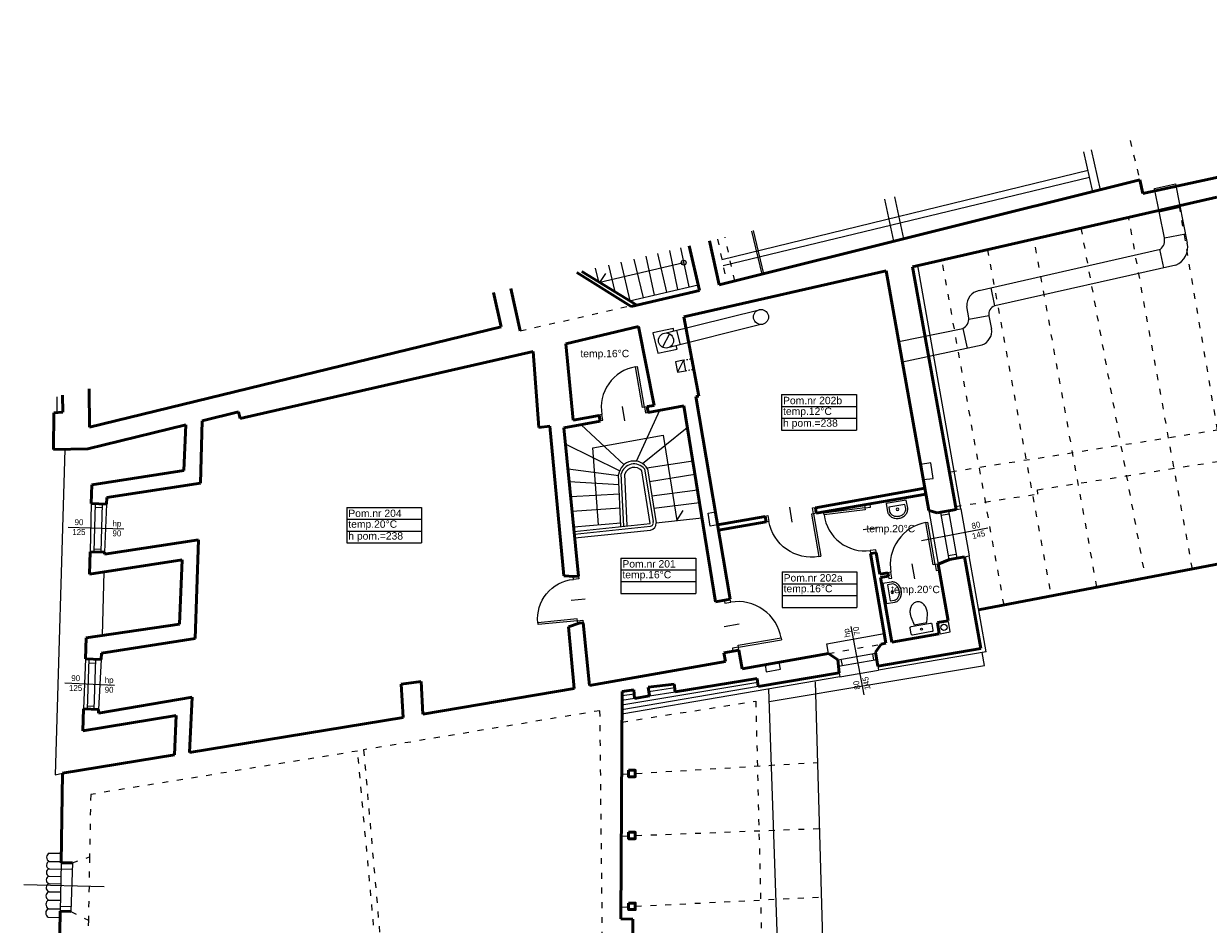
# Model space of a CAD drawing. Header units: millimetres. Extents: x -127811 to -59050, y -244477 to -114521.
# Tile 15 of 16: x -65142 to -62734, y -116352 to -114521. Entities that reach past the tile are written whole.
import ezdxf

# ---------------------------------------------------------------- set-up
doc = ezdxf.new("R2010")
doc.units = ezdxf.units.MM
doc.header["$MEASUREMENT"] = 0
doc.linetypes.add('XREF$0$ACAD_ISO03W100', pattern=[30, 12, -18])
doc.layers.add('XREF', color=8, linetype='Continuous')
for name, color, linetype, lineweight in [('XREF$0$arch C', 8, 'Continuous', 13), ('XREF$0$arch drzwi', 8, 'Continuous', 13), ('XREF$0$arch N', 8, 'XREF$0$ACAD_ISO03W100', 13), ('XREF$0$arch P', 8, 'Continuous', 50), ('XREF$0$opis', 8, 'Continuous', 0), ('XREF$0$opis - pomieszczenia', 8, 'Continuous', 0), ('XREF$0$wyposażenie - kuchnia łazienka', 8, 'Continuous', 0)]:
    doc.layers.add(name, color=color, linetype=linetype, lineweight=lineweight)
doc.styles.add('XREF$0$AB arial', font='arial.ttf')
doc.styles.add('XREF$0$Standard', font='txt')

# ---------------------------------------------------------------- blocks, each defined once
blk = doc.blocks.new('XREF$0$A$C5C5B553C')
at = {"layer": 'XREF$0$arch drzwi', "color": 0}
for p, q in [((0, 0), (0, -12)), ((6, 0), (0, 0)), ((6, -12), (6, 0)), ((51, 9), (51, -21)), ((96, 0), (96, -12)), ((102, 0), (96, 0)), ((102, -12), (102, 0)), ((0, -12), (6, -12)), ((6, -12), (6, -97.9)), ((6, -12), (10, -12)), ((10, -12), (10, -98)), ((96, -12), (102, -12)), ((10, -98), (6, -98))]:
    blk.add_line(p, q, dxfattribs=at)
blk.add_arc((10, -12), 86, 270, 0.0003, dxfattribs=at)
blk = doc.blocks.new('XREF$0$SEDES3')
at = {"layer": 'XREF$0$wyposażenie - kuchnia łazienka'}
blk.add_lwpolyline([(-167, 357), (-131, 200), (131, 200), (167, 357, 0.05824), (175, 425, 0.072039), (163, 508, 0.083339), (129, 578, 0.106661), (71, 631, 0.132138), (0, 650, 0.132138), (-71, 631, 0.106661), (-129, 578, 0.083339), (-163, 508, 0.072039), (-175, 425, 0.05824), (-167, 357)], format="xyb", dxfattribs=at)
blk.add_lwpolyline([(-225, 150, -0.414214), (-200, 175), (200, 175, -0.414214), (225, 150), (225, 25, -0.414214), (200, 0), (-200, 0, -0.414214), (-225, 25)], format="xyb", close=True, dxfattribs=at)
blk.add_circle((0, 88), 19.6, dxfattribs=at)
blk = doc.blocks.new('XREF$0$U_40')
at = {"layer": 'XREF$0$wyposażenie - kuchnia łazienka'}
blk.add_lwpolyline([(0, 0), (-400, 0), (-400, 163, -0.117889), (-385, 224, -0.104524), (-341, 279, -0.089899), (-278, 314, -0.081729), (-200, 327, -0.081729), (-122, 314, -0.089899), (-59, 279, -0.104524), (-15, 224, -0.117889), (0, 163), (0, 0)], format="xyb", dxfattribs=at)
blk.add_lwpolyline([(-40, 80), (-360, 80), (-360, 163, -0.117889), (-350, 206, -0.104524), (-316, 248, -0.089899), (-265, 276, -0.081729), (-200, 287, -0.081729), (-135, 276, -0.089899), (-84, 248, -0.104524), (-50, 206, -0.117889), (-40, 163)], format="xyb", close=True, dxfattribs=at)
blk.add_circle((-200, 150), 25, dxfattribs=at)
blk = doc.blocks.new('XREF$0$B-01')
at = {"layer": 'XREF$0$opis - pomieszczenia', "color": 0}
for p, q in [((-72, 72), (80, 72)), ((-72, 72), (-72, 0)), ((80, 72), (80, 0)), ((-72, 48), (80, 48)), ((-72, 24), (80, 24)), ((-72, 0), (80, 0))]:
    blk.add_line(p, q, dxfattribs=at)
blk = doc.blocks.new('XREF')
at = {"layer": 'XREF$0$arch C'}
for p, q in [((-62968.7, -114862.9), (-62986.9, -114781.6)), ((-62972.1, -114778.1), (-62953.9, -114859.2)), ((-63722.7, -115000.5), (-62978.4, -114819.5)), ((-62975.1, -114834.3), (-63719.8, -115013.9)), ((-62843.3, -114856.4), (-62800.7, -114846.9)), ((-62823.1, -114956.9), (-62843.3, -114856.4)), ((-62842.2, -114862.2), (-62799.4, -114853.7)), ((-62800.7, -114846.9), (-62776.6, -114967.3)), ((-63373, -114963.8), (-63391.2, -114878.1)), ((-63352.9, -114958.7), (-63371, -114873.3)), ((-62833.7, -114904.1), (-62791.2, -114894.3)), ((-63662.6, -114942.9), (-63641.4, -115030.7)), ((-63637.3, -115029.7), (-63658.5, -114941.9)), ((-62823.1, -114956.9), (-62780.4, -114948.3)), ((-63853.6, -114988.4), (-63835.1, -115067.2)), ((-63829.1, -114982.6), (-63812.6, -115061.9)), ((-63806.6, -114977.2), (-63789.5, -115056.5)), ((-63199.9, -115064.1), (-62831.3, -114979.6)), ((-62833.4, -114980.1), (-62824.9, -115017.7)), ((-63800.1, -115007.3), (-63970.7, -115047.5)), ((-63953.3, -115012.2), (-63940.3, -115066.2)), ((-63927.8, -115006.2), (-63909.4, -115084.6)), ((-63901.2, -114999.8), (-63882.7, -115078.4)), ((-63877, -114994), (-63860, -115073)), ((-63236.9, -115507.5), (-63324.2, -115013.1)), ((-62800, -115012.1), (-63168.1, -115095.1)), ((-64005.4, -115024.7), (-64005, -115026.3)), ((-63980, -115018.6), (-63973.3, -115045.9)), ((-63970.7, -115047.5), (-63958.4, -115029.1)), ((-63910.2, -115084.8), (-63770.8, -115052.1)), ((-63168.1, -115095.1), (-63175.3, -115058.4)), ((-63836.1, -115150.2), (-63646.8, -115102.8)), ((-63220.7, -115119.2), (-63224.6, -115096)), ((-63643.1, -115132.9), (-63832.4, -115180.3)), ((-63179.8, -115115), (-63220.6, -115122.7)), ((-63179.8, -115115), (-63174.4, -115142.1)), ((-63821.1, -115140.8), (-63862.8, -115149.9)), ((-63862.8, -115149.9), (-63853, -115191.5)), ((-63828.9, -115152), (-63843.3, -115179)), ((-63820.7, -115146.3), (-63821.1, -115140.8)), ((-63814.9, -115144.9), (-63807.5, -115174.1)), ((-63363, -115167.7), (-63232.8, -115141)), ((-63232.8, -115141), (-63224.1, -115181.2)), ((-63813.5, -115183.2), (-63815.3, -115176.1)), ((-63193.5, -115174.6), (-63355.5, -115209.7)), ((-63853, -115191.5), (-63813.5, -115183.2)), ((-63800.3, -115205.5), (-63817, -115208.9)), ((-63800.3, -115205.5), (-63813, -115230)), ((-63800.3, -115205.5), (-63796.2, -115226.8)), ((-63817, -115208.9), (-63813, -115230)), ((-63813, -115230), (-63796.2, -115226.8)), ((-65074.2, -115279.7), (-65074, -115311.8)), ((-63895.8, -115411), (-63848.8, -115307.4)), ((-63921.3, -115417.9), (-64008.6, -115336.6)), ((-63883.8, -115415.7), (-63792.9, -115342.6)), ((-63984.8, -115383.6), (-63842.2, -115357.8)), ((-63842.2, -115357.8), (-63813.9, -115531.4)), ((-65057.8, -115386.9), (-65077.8, -116048.5)), ((-63930.4, -115430.3), (-64040.2, -115376.4)), ((-63973.5, -115540.2), (-63984.8, -115383.6)), ((-63875.2, -115424), (-63781.9, -115410.3)), ((-63297.7, -115413.8), (-63318.7, -115417.6)), ((-63293.4, -115445.8), (-63297.7, -115413.8)), ((-64035.3, -115426), (-63932.3, -115439.7)), ((-63927.9, -115543.7), (-63932.4, -115437.7)), ((-63921.8, -115543), (-63927.1, -115436.8)), ((-63915.2, -115542.3), (-63919.9, -115437.2)), ((-63868.1, -115537.2), (-63885.4, -115430.3)), ((-63880, -115426.5), (-63862.4, -115533.7)), ((-63873.6, -115426.6), (-63856.2, -115536.2)), ((-63869.6, -115452), (-63777.5, -115437)), ((-63313.3, -115448.1), (-63293.4, -115445.8)), ((-63931.5, -115458.7), (-64032.6, -115452.5)), ((-63864.9, -115481.4), (-63772.3, -115469.1)), ((-64029.7, -115482.4), (-63930.7, -115477.1)), ((-63860.9, -115506.6), (-63768.1, -115495)), ((-65004.1, -115496.7), (-65006.7, -115595.1)), ((-64996.6, -115497), (-64999.2, -115595.3)), ((-64996.8, -115504.2), (-64982.6, -115504.6)), ((-64982.4, -115497.6), (-64984.9, -115595.7)), ((-64973.4, -115498), (-64977.3, -115595.9)), ((-63929.5, -115506.1), (-64026.6, -115513.3)), ((-63813.9, -115531.4), (-63801.5, -115511)), ((-63750.2, -115516.3), (-63735.7, -115513.8)), ((-63746.2, -115543.2), (-63750.2, -115516.3)), ((-63302.2, -115511), (-63282.9, -115619.9)), ((-63278.3, -115514.9), (-63261.1, -115610.7)), ((-63277.2, -115520.7), (-63260.9, -115517.7)), ((-63261.9, -115512), (-63244.7, -115607.8)), ((-63246.7, -115509.3), (-63236.9, -115507.5)), ((-63236.9, -115507.5), (-63220, -115603.4)), ((-64023.6, -115544.5), (-63928.2, -115536.4)), ((-64022.6, -115554), (-63868.1, -115537.2)), ((-64022.1, -115559), (-63867.3, -115542.9)), ((-63856.2, -115536.2), (-63763.1, -115525.7)), ((-63731.2, -115540.5), (-63746.2, -115543.2)), ((-65051.5, -115544.7), (-64938.3, -115548)), ((-64021.4, -115566.3), (-63867.6, -115550.9)), ((-63316.8, -115571.7), (-63182.2, -115546.6)), ((-64999, -115589), (-64984.8, -115589.4)), ((-63262.5, -115602.8), (-63246.1, -115599.8)), ((-63229.5, -115605), (-63220, -115603.4)), ((-63185.5, -115798.5), (-63220, -115603.4)), ((-64978.8, -115636), (-64982.4, -115765.4)), ((-63460.8, -115746.8), (-63434.2, -115885.9)), ((-63278.7, -115761.5), (-63258.4, -115758)), ((-63258.4, -115758), (-63262.2, -115736.4)), ((-63509.4, -115781.9), (-63392.4, -115761.3)), ((-63506, -115801.6), (-63509.4, -115781.9)), ((-63486.9, -115814.4), (-63410, -115801)), ((-63416.4, -115802.1), (-63414.2, -115815.2)), ((-63185.5, -115798.5), (-63403.9, -115835.9)), ((-63188.7, -115826), (-63193.4, -115799.8)), ((-65015.9, -115812.7), (-65019.8, -115914.3)), ((-65008.9, -115813), (-65012.7, -115914.5)), ((-65009.2, -115820.8), (-64995.7, -115821.3)), ((-64995.5, -115813.7), (-64999.3, -115915)), ((-64984.3, -115814.2), (-64989.2, -115915.4)), ((-63634.5, -115824.3), (-63632.7, -115838.7)), ((-63626.5, -115899.4), (-63188.7, -115826)), ((-63603.4, -115833.6), (-63605.9, -115819.3)), ((-63485.6, -115827.6), (-63407.7, -115814.1)), ((-63480.6, -115813.3), (-63478.3, -115826.4)), ((-63405.4, -115827.5), (-63403.9, -115835.9)), ((-63482.8, -115849.4), (-63925.7, -115925.4)), ((-63632.7, -115838.7), (-63603.4, -115833.6)), ((-63484.2, -115840.9), (-63482.8, -115849.4)), ((-63482.8, -115849.4), (-63403.9, -115835.9)), ((-65058.1, -115861.7), (-64957.2, -115866.1)), ((-63648.5, -115868.9), (-63925.7, -115916)), ((-63649.7, -115860.7), (-63925.6, -115906.5)), ((-63818.4, -115871.8), (-63871.1, -115879.8)), ((-63869.7, -115887.8), (-63817.5, -115879.5)), ((-63593, -116858), (-63627.3, -115874.3)), ((-63489.2, -117371.1), (-63532.5, -115859.1)), ((-63900.3, -115893.1), (-63925.6, -115897.1)), ((-63900.8, -115884.4), (-63925.5, -115888.1)), ((-65012.5, -115908.1), (-64999, -115908.6)), ((-65077.8, -116048.5), (-65062.7, -116044.8)), ((-65089.5, -116207.5), (-65065.3, -116207.9)), ((-65090.1, -116239.5), (-65065.8, -116239.9)), ((-65089.8, -116224.4), (-65065.6, -116224.8)), ((-65065.6, -116227), (-65067.2, -116325.7)), ((-65065.8, -116239.5), (-65043.1, -116240.1)), ((-65042.7, -116227.5), (-65045.6, -116326.5)), ((-65090.3, -116254.4), (-65066.1, -116254.8)), ((-65141.6, -116271.3), (-64978.1, -116275.2)), ((-65090.8, -116285.9), (-65066.6, -116286.2)), ((-65090.5, -116269.4), (-65066.3, -116269.8)), ((-65091.1, -116302.9), (-65066.9, -116303.3)), ((-65091.6, -116337.7), (-65067.4, -116338.1)), ((-65091.4, -116320.5), (-65067.2, -116320.9)), ((-65067.1, -116315.3), (-65045.3, -116315.9))]:
    blk.add_line(p, q, dxfattribs=at)
for centre, radius in [((-63800.1, -115007.3), 5), ((-63643.1, -115117.6), 15.3), ((-63836.1, -115165.5), 15.3), ((-63271.3, -115748.4), 6.31)]:
    blk.add_circle(centre, radius, dxfattribs=at)
for centre, radius, start, end in [((-62845.1, -114961.9), 22.5, 307.8066, 12.8618), ((-62814.2, -114976.2), 38.6, 291.4614, 13.4008), ((-63194.2, -115094), 30.5, 100.8463, 183.7285), ((-63162.7, -115111.7), 17.4, 107.9907, 190.9406), ((-63242.3, -115121.5), 21.7, 295.9066, 5.9519), ((-63204.6, -115146.2), 30.4, 291.2596, 7.8281), ((-63901.1, -115442.1), 31.6, 29.5078, 171.9659), ((-63901, -115443.4), 27, 38.9944, 165.7513), ((-63900.6, -115443.5), 20.2, 40.9421, 161.6632), ((-63869.5, -115537.6), 13.5, 278.2693, 6.1062), ((-63868.3, -115536.4), 6.54, 278.5024, 24.5807), ((-65085.6, -116216), 9.39, 115.014, 243.1429), ((-65087.6, -116247), 7.9, 108.2316, 249.9253), ((-65087.2, -116232), 8.05, 109.2236, 248.9334), ((-65087.7, -116262), 7.96, 108.7467, 249.4103), ((-65086.7, -116294.5), 9.56, 115.7062, 242.4508), ((-65086.9, -116277.7), 9.04, 113.6792, 244.4778), ((-65086.6, -116311.8), 9.93, 117.038, 241.119), ((-65087.1, -116329.2), 9.65, 116.005, 242.152)]:
    blk.add_arc(centre, radius, start, end, dxfattribs=at)
at = {"layer": 'XREF$0$arch N', "linetype": 'XREF$0$ACAD_ISO03W100'}
for p, q in [((-62892.9, -114759.2), (-62873.1, -114839.1)), ((-62793.4, -114891.8), (-62670.7, -115611.2)), ((-62766.3, -115629.5), (-62895.9, -114915.2)), ((-62992.7, -114937.4), (-62862.3, -115647.9)), ((-63731.4, -114959.3), (-63712.5, -115048.4)), ((-63696.4, -115044.4), (-63716, -114955.6)), ((-62960.3, -115666.7), (-63088, -114959.1)), ((-63182.6, -114980.8), (-63053.6, -115684.5)), ((-63149.1, -115702.8), (-63275.3, -115001.9)), ((-64132.3, -115146), (-63909, -115094.6)), ((-63081.3, -115469), (-62091, -115313.4)), ((-62623.1, -115333.4), (-63260.4, -115433.4)), ((-63080.5, -115477.6), (-63081.3, -115469)), ((-63247.9, -115502.8), (-63080.5, -115477.6)), ((-63506, -115801.6), (-63399.1, -115782.8)), ((-63925.8, -115941.2), (-63653.6, -115898.5)), ((-63653.6, -115898.5), (-63630.4, -116866.9)), ((-63970.3, -115918), (-64450.7, -115997.5)), ((-63965.4, -116379.5), (-63970.3, -115918)), ((-64462.9, -116000), (-65005.4, -116088.3)), ((-64424.8, -116413.6), (-64462.9, -116000)), ((-64450.7, -115997.5), (-64414.2, -116414.4)), ((-63926.3, -116047.3), (-63527.8, -116023.1)), ((-65005.4, -116088.3), (-65007.7, -116215.1)), ((-63926.9, -116172.8), (-63523.9, -116157.5)), ((-65042.7, -116227.5), (-65007.7, -116215.1)), ((-65007.7, -116215.1), (-65010.1, -116343.5)), ((-63927.6, -116317.1), (-63520, -116296.6)), ((-65045.6, -116326.5), (-65010.1, -116343.5)), ((-65010.1, -116343.5), (-65012.3, -116465.6))]:
    blk.add_line(p, q, dxfattribs=at)
at = {"layer": 'XREF$0$arch N', "linetype": 'XREF$0$ACAD_ISO03W100', "ltscale": 0.2}
for p, q in [((-63800.3, -115205.5), (-63783.6, -115202.2)), ((-63796.2, -115226.8), (-63779.5, -115223.7))]:
    blk.add_line(p, q, dxfattribs=at)
at = {"layer": 'XREF$0$arch P'}
for p, q in [((-62866.9, -114866.9), (-61297.8, -114521.4)), ((-63728.1, -115052.3), (-62873.1, -114839.1)), ((-62873.1, -114839.1), (-62866.9, -114866.9)), ((-63335.4, -115015.7), (-62716.9, -114874.3)), ((-63747.4, -114963.1), (-63728.1, -115052.3)), ((-63768, -115064), (-63789.3, -114973.1)), ((-64017.5, -115027.5), (-63906.7, -115096.3)), ((-64007.1, -115025.1), (-63895.7, -115093.8)), ((-63388.5, -115023.9), (-63799.6, -115117.4)), ((-63302.2, -115511), (-63388.5, -115023.9)), ((-63246.7, -115509.3), (-63335.4, -115015.7)), ((-64151.3, -115059.5), (-64132.3, -115146)), ((-64171.2, -115137.5), (-64186.9, -115068)), ((-63906.7, -115096.3), (-63768, -115064)), ((-63799.6, -115117.4), (-63769.2, -115278.3)), ((-65008, -115341.3), (-64171.2, -115137.5)), ((-63892, -115136.9), (-64039.7, -115172.2)), ((-63892, -115136.9), (-63860.5, -115297.3)), ((-64039.7, -115172.2), (-64024.8, -115327.7)), ((-64106, -115187.6), (-64701.9, -115323.7)), ((-64094.8, -115342.3), (-64106, -115187.6)), ((-65062.2, -115311.1), (-65062.6, -115276.9)), ((-65008.3, -115263.9), (-65008, -115341.3)), ((-63769.2, -115278.3), (-63775.5, -115279.5)), ((-63874.2, -115299.9), (-63860.5, -115297.3)), ((-63874.2, -115299.9), (-63872.1, -115311.6)), ((-63800.1, -115298.5), (-63872.1, -115311.6)), ((-63735.2, -115696.4), (-63800.1, -115298.5)), ((-63775.5, -115279.5), (-63705.6, -115691.4)), ((-65080.7, -115387.3), (-65080.3, -115312.2)), ((-65080.3, -115312.2), (-65062.2, -115311.1)), ((-64704.8, -115310.5), (-64778.8, -115328.7)), ((-64701.9, -115323.7), (-64704.8, -115310.5)), ((-64024.8, -115327.7), (-63972.2, -115318)), ((-63972.2, -115318), (-63970.1, -115329.6)), ((-64812, -115336.9), (-65011.4, -115386)), ((-64812, -115336.9), (-64815.9, -115429.8)), ((-64782, -115455.6), (-64778.8, -115328.7)), ((-64072.3, -115339.7), (-64094.8, -115342.3)), ((-64043.9, -115644.1), (-64072.3, -115339.7)), ((-63970.1, -115329.6), (-64043.5, -115343)), ((-64043.5, -115343), (-64013.7, -115644.3)), ((-65011.4, -115386), (-65080.7, -115387.3)), ((-63200.7, -115712.7), (-61562.2, -115398.8)), ((-64815.9, -115429.8), (-65003.1, -115458.7)), ((-65003.1, -115458.7), (-65004.1, -115496.7)), ((-64972.9, -115484.8), (-64782, -115455.6)), ((-63532.6, -115505.3), (-63310.1, -115465.9)), ((-64973.4, -115498), (-64972.9, -115484.8)), ((-63308, -115478.1), (-63530.6, -115516.7)), ((-65004.1, -115496.7), (-64973.4, -115498)), ((-63532.6, -115505.3), (-63530.6, -115516.7)), ((-63302.2, -115511), (-63285, -115516.1)), ((-63285, -115516.1), (-63246.7, -115509.3)), ((-63731.2, -115540.5), (-63634.7, -115523.4)), ((-63632.8, -115534.4), (-63729.4, -115551.1)), ((-63634.7, -115523.4), (-63632.8, -115534.4)), ((-64786.6, -115570.9), (-64977.5, -115600)), ((-64793.3, -115771.5), (-64786.6, -115570.9)), ((-65006.7, -115595.1), (-65007.8, -115640.5)), ((-65007.8, -115640.5), (-64819.8, -115611.5)), ((-64977.3, -115595.9), (-65006.7, -115595.1)), ((-64977.5, -115600), (-64977.3, -115595.9)), ((-64819.8, -115611.5), (-64825.1, -115742.1)), ((-63420.3, -115598.4), (-63409.3, -115597)), ((-63389, -115781), (-63420.3, -115598.4)), ((-63409.3, -115597), (-63401.6, -115640.5)), ((-63282.9, -115619.9), (-63259.8, -115610.5)), ((-63259.8, -115610.5), (-63229.5, -115605)), ((-63196, -115791.9), (-63229.5, -115605)), ((-63385.1, -115637.6), (-63401.6, -115640.5)), ((-63383.8, -115644.7), (-63385.1, -115637.6)), ((-63262.5, -115735), (-63282.9, -115619.9)), ((-64043.9, -115644.1), (-64023.1, -115645.2)), ((-64023.1, -115645.2), (-64013.7, -115644.3)), ((-63400.4, -115647.5), (-63383.8, -115644.7)), ((-63400.4, -115647.5), (-63377.2, -115778.9)), ((-63735.2, -115696.4), (-63705.6, -115691.4)), ((-63284.1, -115738.8), (-63262.5, -115735)), ((-64825.1, -115742.1), (-65014.4, -115770.1)), ((-64034.2, -115747.7), (-64012.5, -115740.3)), ((-64022.5, -115873.1), (-64034.2, -115747.7)), ((-64012.5, -115740.3), (-64004.3, -115739.5)), ((-64004.3, -115739.5), (-63991.7, -115867)), ((-63280.6, -115761.9), (-63284.1, -115738.8)), ((-65014.4, -115770.1), (-65015.9, -115812.7)), ((-64983.6, -115801), (-64793.3, -115771.5)), ((-63410.3, -115799), (-63399.1, -115782.8)), ((-63399.1, -115782.8), (-63389, -115781)), ((-63377.2, -115778.9), (-63280.6, -115761.9)), ((-64984.3, -115814.2), (-64983.6, -115801)), ((-63718.3, -115800.4), (-63688, -115795.2)), ((-63715.4, -115818.1), (-63718.3, -115800.4)), ((-63688, -115795.2), (-63681.6, -115832.6)), ((-63681.6, -115832.6), (-63506, -115801.6)), ((-63486.9, -115814.4), (-63506, -115801.6)), ((-63405.4, -115827.5), (-63410.3, -115799)), ((-63405.4, -115827.5), (-63196, -115791.9)), ((-65015.9, -115812.7), (-64984.3, -115814.2)), ((-63991.7, -115867), (-63715.4, -115818.1)), ((-63484.2, -115840.9), (-63486.9, -115814.4)), ((-63817.5, -115879.5), (-63650.8, -115852.5)), ((-63650.8, -115852.5), (-63648.5, -115868.9)), ((-63648.5, -115868.9), (-63484.2, -115840.9)), ((-64374.7, -115863.8), (-64333.4, -115858.7)), ((-64370.5, -115931.9), (-64374.7, -115863.8)), ((-64333.4, -115858.7), (-64330.4, -115925.1)), ((-64330.4, -115925.1), (-64022.5, -115873.1)), ((-63925.5, -115878.8), (-63927.8, -116341.4)), ((-63925.5, -115878.8), (-63901.2, -115875.6)), ((-63901.2, -115875.6), (-63900.3, -115893.1)), ((-63872.7, -115870.4), (-63819.4, -115864.2)), ((-63869.7, -115887.8), (-63872.7, -115870.4)), ((-63819.4, -115864.2), (-63817.5, -115879.5)), ((-64799.2, -115890.8), (-64989.5, -115922.7)), ((-64804.3, -116002.7), (-64799.2, -115890.8)), ((-63900.3, -115893.1), (-63869.7, -115887.8)), ((-65019.8, -115914.3), (-65021.4, -115959.2)), ((-65021.4, -115959.2), (-64831.7, -115927.9)), ((-64989.2, -115915.4), (-65019.8, -115914.3)), ((-64989.5, -115922.7), (-64989.2, -115915.4)), ((-64831.7, -115927.9), (-64834.9, -116007.6)), ((-64804.3, -116002.7), (-64370.5, -115931.9)), ((-65062.7, -116044.8), (-64834.9, -116007.6)), ((-65065.6, -116227), (-65062.7, -116044.8)), ((-65065.6, -116227), (-65042.7, -116227.5)), ((-65071.6, -116598.6), (-65067.2, -116325.7)), ((-65067.2, -116325.7), (-65045.6, -116326.5)), ((-63927.8, -116341.4), (-63903.3, -116341.9)), ((-63903.3, -116341.9), (-63903.3, -116423.9))]:
    blk.add_line(p, q, dxfattribs=at)
for points in [[(-63912.1, -116039), (-63898.6, -116039), (-63898.6, -116052.2), (-63912.1, -116052.2)], [(-63912.1, -116165.1), (-63898.6, -116165.1), (-63898.6, -116178.3), (-63912.1, -116178.3)], [(-63912.1, -116309), (-63898.6, -116309), (-63898.6, -116322.3), (-63912.1, -116322.3)]]:
    blk.add_lwpolyline(points, close=True, dxfattribs=at)
at = {"layer": 'XREF$0$arch drzwi', "linetype": 'Continuous'}
for p, xscale, yscale, zscale, rotation in [((-63872.1, -115311.6), 0.9768168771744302, 0.9768168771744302, 0.9768168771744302, 189.8272055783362), ((-63532.7, -115504.7), -1.016815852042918, 1.016815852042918, 1.016815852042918, 9.827205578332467), ((-63421.2, -115498.3), 0.9747241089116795, 0.9747241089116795, 0.9747241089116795, 277.27039819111), ((-63280.8, -115631.9), 1.016815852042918, 1.016815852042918, 1.016815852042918, 189.8272055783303), ((-64004.3, -115739.5), -0.9377041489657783, 0.9377041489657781, 0.9377041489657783, 275.645275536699), ((-63700.2, -115797.3), 1.032340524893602, 1.032340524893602, 1.032340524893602, 99.63454970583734)]:
    blk.add_blockref('XREF$0$A$C5C5B553C', p, dxfattribs=dict(at, xscale=xscale, yscale=yscale, zscale=zscale, rotation=rotation))
at = {"layer": 'XREF$0$opis - pomieszczenia'}
for p in [(-63529.2, -115347.5), (-64412.8, -115576.9), (-63855.7, -115679.6), (-63528, -115708)]:
    blk.add_blockref('XREF$0$B-01', p, dxfattribs=at)
at = {"layer": 'XREF$0$wyposażenie - kuchnia łazienka'}
for name, p, xscale, yscale, zscale, rotation in [('XREF$0$U_40', (-63347.8, -115489.7), -0.104, 0.104, 0.104, 189.8272055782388), ('XREF$0$U_40', (-63395.1, -115659.4), -0.104, 0.104, 0.104, 280.0036785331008), ('XREF$0$SEDES3', (-63315.2, -115760.7), 0.09999999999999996, 0.09999999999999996, 0.09999999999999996, 10.00367853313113)]:
    blk.add_blockref(name, p, dxfattribs=dict(at, xscale=xscale, yscale=yscale, zscale=zscale, rotation=rotation))
at = {"layer": 'XREF$0$opis', "char_height": 12, "attachment_point": 5, "style": 'XREF$0$Standard'}
for s, insert, rotation in [('90\\P125', (-65029.3, -115544.9), 359.5117), ('hp\\P90', (-64952.1, -115547.6), 359.5117), ('80\\P145', (-63203.5, -115550.6), 14.9277), ('hp\\P70', (-63458.7, -115758), 101.4348), ('90\\P125', (-65035.9, -115861.9), 359.5117), ('hp\\P90', (-64967.9, -115865.6), 359.5117), ('80\\P145', (-63438.6, -115864.1), 101.4348)]:
    blk.add_mtext_dynamic_manual_height_columns(s, width=71.788, gutter_width=12.5, heights=[0], dxfattribs=dict(at, insert=insert, rotation=rotation))
at = {"layer": 'XREF$0$opis - pomieszczenia', "char_height": 15, "attachment_point": 4, "style": 'XREF$0$AB arial'}
for s, width, insert in [('temp.16%%DC', 71.788, (-64010.1, -115194.2)), ('Pom.nr 202b', 139.287, (-63598.2, -115287.5)), ('temp.12%%DC', 71.788, (-63598.2, -115311.5)), ('h pom.=238', 122.496, (-63598.2, -115335.5)), ('Pom.nr 204', 139.287, (-64481.8, -115516.9)), ('temp.20%%DC', 71.788, (-64481.8, -115540.9)), ('temp.20%%DC', 71.788, (-63428.8, -115550.1)), ('h pom.=238', 122.496, (-64481.8, -115564.9)), ('Pom.nr 201', 139.287, (-63924.7, -115619.6)), ('temp.16%%DC', 71.788, (-63924.7, -115643.6)), ('Pom.nr 202a', 139.287, (-63597, -115648)), ('temp.16%%DC', 71.788, (-63597, -115672)), ('temp.20%%DC', 71.788, (-63378.7, -115673.8))]:
    blk.add_mtext_dynamic_manual_height_columns(s, width=width, gutter_width=12.5, heights=[0], dxfattribs=dict(at, insert=insert))

msp = doc.modelspace()

# ---------------------------------------------------------------- block references
at = {"layer": 'XREF'}
msp.add_blockref('XREF', (0, 0), dxfattribs=at)

doc.saveas('drawing.dxf')
